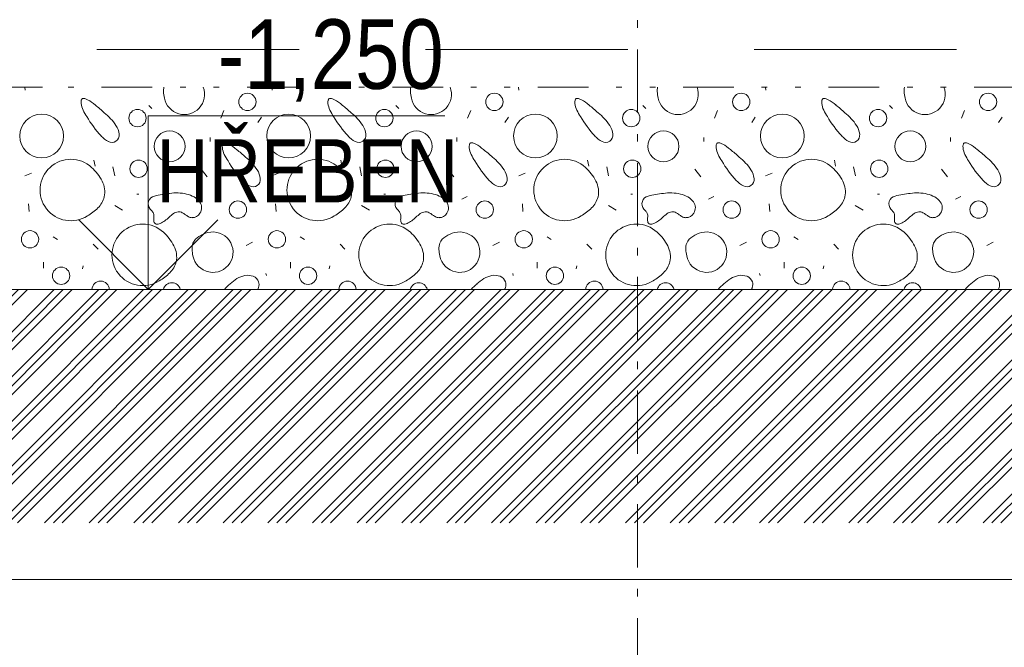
# Model space of a CAD drawing. Header units: millimetres. Extents: x -479461597 to -478645968, y -1101060132 to -1100898045.
# Tile 95 of 145: x -478989228 to -478985334, y -1101058137 to -1101055654. Entities that reach past the tile are written whole.
import ezdxf
from ezdxf.enums import TextEntityAlignment as Align

# ---------------------------------------------------------------- set-up
doc = ezdxf.new("R2010")
doc.units = ezdxf.units.MM
doc.header["$MEASUREMENT"] = 0
for name, pattern in [('Wipeout_Contour', [1000, 0, -1000]), ('Čerchovaná M', [450, 250, -85, 30, -85]), ('Čerchovaná se dvěma tečkami', [575, 200, -110, 22.5, -110, 22.5, -110]), ('Čárkovaná L', [1300, 800, -500])]:
    doc.linetypes.add(name, pattern=pattern)
for name, color, linetype in [('Bourané_2D prvky - vyplně', 7, 'Continuous'), ('Bourané_Kóty - SP', 7, 'Continuous'), ('Konstrukční síť', 7, 'Continuous'), ('Kóty - SP', 7, 'Continuous')]:
    doc.layers.add(name, color=color, linetype=linetype)
for name, color, linetype, lineweight, true_color in [('Bourané_2D prvky - vyplně_Pero_č.__40', 7, 'Continuous', 13, 0xc9ca94), ('Bourané_Konstrukce - základy výkop_Pero_č.__109', 7, 'Continuous', 13, 0x6da3d7), ('Bourané_Kóty - SP_Pero_č.__25', 7, 'Continuous', 13, 0x1a4f6e), ('Bourané_Kóty - SP_Pero_č.__45', 7, 'Continuous', 13, 0x1a4f6e), ('Bourané_Kóty - SP_Pero_č.__85', 7, 'Continuous', 13, 0x1a4f6e), ('Konstrukční síť_Pero_č.__81', 7, 'Continuous', 13, 0xa8a8a8), ('Kóty - SP_Pero_č.__25', 7, 'Continuous', 13, 0x1a4f6e), ('Kóty - SP_Pero_č.__45', 7, 'Continuous', 13, 0x1a4f6e), ('Kóty - SP_Pero_č.__85', 7, 'Continuous', 13, 0x1a4f6e), ('Situace - terén HTU_Pero_č.__186', 7, 'Continuous', 20, 0x7b0011)]:
    doc.layers.add(name, color=color, linetype=linetype, lineweight=lineweight, true_color=true_color)
for name, color, linetype, lineweight in [('Bourané_Anotace - SP_Pero_č.__2', 7, 'Continuous', 20), ('Konstrukce - základy podsyp_Pero_č.__96', 124, 'Continuous', 13), ('Konstrukční síť_Pero_č.__183', 7, 'Continuous', 20)]:
    doc.layers.add(name, color=color, linetype=linetype, lineweight=lineweight)
doc.styles.add('GENERATED_STYLE_5', font='txt')
doc.styles.add('GENERATED_STYLE_7', font='txt')
doc.dimstyles.new('GENERATED_STYLE__1', dxfattribs={"dimtxt": 275, "dimasz": 228, "dimexe": 0.18, "dimexo": 400, "dimgap": 0.09, "dimtad": 1, "dimtih": 1, "dimtoh": 1, "dimdec": 0, "dimzin": 0, "dimdsep": 46, "dimtxsty": 'GENERATED_STYLE_5', "dimblk": 'ARROWHEAD_6', "dimblk1": 'ARROWHEAD_6', "dimblk2": 'ARROWHEAD_6', "dimcen": 0.09, "dimclrd": 256, "dimclre": 256, "dimclrt": 256, "dimazin": 0, "dimtfac": 1, "dimtdec": 4, "dimtmove": 0, "dimatfit": 3, "dimfxl": 1, "dimtolj": 1, "dimtzin": 0, "dimarcsym": 0})
doc.dimstyles.new('GENERATED_STYLE__8', dxfattribs={"dimtxt": 275, "dimasz": 261.25, "dimexe": 0.18, "dimexo": 100, "dimgap": 0.09, "dimtad": 1, "dimdec": 0, "dimzin": 0, "dimdsep": 46, "dimtxsty": 'GENERATED_STYLE_5', "dimblk": 'ARROWHEAD_4', "dimblk1": 'ARROWHEAD_4', "dimblk2": 'ARROWHEAD_4', "dimcen": 0.09, "dimclrd": 256, "dimclre": 256, "dimclrt": 256, "dimazin": 0, "dimtfac": 1, "dimtdec": 4, "dimtmove": 0, "dimatfit": 3, "dimfxl": 1, "dimtolj": 1, "dimtzin": 0, "dimarcsym": 0})

# ---------------------------------------------------------------- blocks, each defined once
blk = doc.blocks.new('*X114', base_point=(-479016584.6, -1101055471.5))
at = {"layer": 'Bourané_2D prvky - vyplně_Pero_č.__40', "color": 9, "linetype": 'Continuous', "lineweight": 13, "true_color": 0xc9ca94}
for p, q in [((-478989205.9, -1101055933.3), (-478989207.3, -1101055921.5)), ((-478988229.5, -1101055933.3), (-478988231, -1101055921.5)), ((-478987253.2, -1101055933.3), (-478987254.7, -1101055921.5)), ((-478986276.9, -1101055933.3), (-478986278.4, -1101055921.5)), ((-478988716.6, -1101055994.2), (-478988704.8, -1101056006)), ((-478987740.3, -1101055994.2), (-478987728.5, -1101056006)), ((-478986764, -1101055994.2), (-478986752.1, -1101056006)), ((-478985787.7, -1101055994.2), (-478985775.8, -1101056006)), ((-478988420.5, -1101056013.1), (-478988432.4, -1101056043.9)), ((-478988285.5, -1101056060.5), (-478988271.3, -1101056039.2)), ((-478987444.2, -1101056013.1), (-478987456.1, -1101056043.9)), ((-478987309.2, -1101056060.5), (-478987295, -1101056039.2)), ((-478986467.9, -1101056013.1), (-478986479.8, -1101056043.9)), ((-478986332.9, -1101056060.5), (-478986318.7, -1101056039.2)), ((-478985491.6, -1101056013.1), (-478985503.4, -1101056043.9)), ((-478985356.6, -1101056060.5), (-478985342.4, -1101056039.2)), ((-478988475, -1101056119.7), (-478988475, -1101056136.3)), ((-478987498.7, -1101056119.7), (-478987498.7, -1101056136.3)), ((-478986522.4, -1101056119.7), (-478986522.4, -1101056136.3)), ((-478985546.1, -1101056119.7), (-478985546.1, -1101056136.3)), ((-478988934.5, -1101056209.7), (-478988929.8, -1101056233.4)), ((-478988858.7, -1101056235.8), (-478988851.6, -1101056271.3)), ((-478987958.2, -1101056209.7), (-478987953.5, -1101056233.4)), ((-478987882.4, -1101056235.8), (-478987875.3, -1101056271.3)), ((-478986981.9, -1101056209.7), (-478986977.2, -1101056233.4)), ((-478986906.1, -1101056235.8), (-478986899, -1101056271.3)), ((-478986005.6, -1101056209.7), (-478986000.8, -1101056233.4)), ((-478985929.8, -1101056235.8), (-478985922.7, -1101056271.3)), ((-478989180.9, -1101056261.8), (-478989206.9, -1101056271.3)), ((-478988486.9, -1101056276), (-478988510.6, -1101056245.2)), ((-478988204.5, -1101056261.8), (-478988230.6, -1101056271.3)), ((-478987510.5, -1101056276), (-478987534.2, -1101056245.2)), ((-478987228.2, -1101056261.8), (-478987254.3, -1101056271.3)), ((-478986534.2, -1101056276), (-478986557.9, -1101056245.2)), ((-478986251.9, -1101056261.8), (-478986278, -1101056271.3)), ((-478985557.9, -1101056276), (-478985581.6, -1101056245.2)), ((-478988764, -1101056344.7), (-478988756.9, -1101056344.7)), ((-478988456.1, -1101056363.7), (-478988434.8, -1101056354.2)), ((-478987787.7, -1101056344.7), (-478987780.6, -1101056344.7)), ((-478987479.8, -1101056363.7), (-478987458.4, -1101056354.2)), ((-478986811.4, -1101056344.7), (-478986804.2, -1101056344.7)), ((-478986503.4, -1101056363.7), (-478986482.1, -1101056354.2)), ((-478985835, -1101056344.7), (-478985827.9, -1101056344.7)), ((-478985527.1, -1101056363.7), (-478985505.8, -1101056354.2)), ((-478989192.5, -1101056382.3), (-478989190.1, -1101056413.1)), ((-478988851.9, -1101056389.1), (-478988821.1, -1101056408)), ((-478988216.2, -1101056382.3), (-478988213.8, -1101056413.1)), ((-478987875.6, -1101056389.1), (-478987844.8, -1101056408)), ((-478987239.8, -1101056382.3), (-478987237.5, -1101056413.1)), ((-478986899.3, -1101056389.1), (-478986868.5, -1101056408)), ((-478986263.5, -1101056382.3), (-478986261.2, -1101056413.1)), ((-478985923, -1101056389.1), (-478985892.2, -1101056408)), ((-478989094.9, -1101056513.4), (-478989078.2, -1101056524.1)), ((-478988118.6, -1101056513.4), (-478988101.9, -1101056524.1)), ((-478987142.3, -1101056513.4), (-478987125.5, -1101056524.1)), ((-478986166, -1101056513.4), (-478986149.2, -1101056524.1)), ((-478988936.9, -1101056542.8), (-478988918, -1101056561.7)), ((-478988306.5, -1101056533.7), (-478988332.5, -1101056547.9)), ((-478987960.6, -1101056542.8), (-478987941.6, -1101056561.7)), ((-478987330.1, -1101056533.7), (-478987356.2, -1101056547.9)), ((-478986984.3, -1101056542.8), (-478986965.3, -1101056561.7)), ((-478986353.8, -1101056533.7), (-478986379.9, -1101056547.9)), ((-478986007.9, -1101056542.8), (-478985989, -1101056561.7)), ((-478985377.5, -1101056533.7), (-478985403.5, -1101056547.9)), ((-478989133.5, -1101056637.5), (-478989133.5, -1101056613.8)), ((-478988979.5, -1101056639.9), (-478988977.2, -1101056628.1)), ((-478988157.2, -1101056637.5), (-478988157.2, -1101056613.8)), ((-478988003.2, -1101056639.9), (-478988000.8, -1101056628.1)), ((-478987180.9, -1101056637.5), (-478987180.9, -1101056613.8)), ((-478987026.9, -1101056639.9), (-478987024.5, -1101056628.1)), ((-478986204.5, -1101056637.5), (-478986204.5, -1101056613.8)), ((-478986050.6, -1101056639.9), (-478986048.2, -1101056628.1)), ((-478988251.9, -1101056666), (-478988254.3, -1101056658.9)), ((-478987275.6, -1101056666), (-478987278, -1101056658.9)), ((-478986299.3, -1101056666), (-478986301.6, -1101056658.9))]:
    blk.add_line(p, q, dxfattribs=at)
for centre, radius in [((-478988326.9, -1101055979.2), 34.3), ((-478987350.5, -1101055979.2), 34.3), ((-478986374.2, -1101055979.2), 34.3), ((-478985397.9, -1101055979.2), 34.3), ((-478988761.8, -1101056043.7), 34.3), ((-478987785.5, -1101056043.7), 34.3), ((-478986809.2, -1101056043.7), 34.3), ((-478985832.9, -1101056043.7), 34.3), ((-478989140.7, -1101056114.2), 86.5), ((-478988164.3, -1101056114.2), 86.5), ((-478987188, -1101056114.2), 86.5), ((-478986211.7, -1101056114.2), 86.5), ((-478988634.7, -1101056155.2), 61.2), ((-478987658.3, -1101056155.2), 61.2), ((-478986682, -1101056155.2), 61.2), ((-478985705.7, -1101056155.2), 61.2), ((-478988757.6, -1101056244), 34.3), ((-478987781.3, -1101056244), 34.3), ((-478986805, -1101056244), 34.3), ((-478985828.7, -1101056244), 34.3), ((-478988364.7, -1101056405.7), 34.3), ((-478987388.3, -1101056405.7), 34.3), ((-478986412, -1101056405.7), 34.3), ((-478985435.7, -1101056405.7), 34.3), ((-478989186.9, -1101056523.1), 34.3), ((-478988210.6, -1101056523.1), 34.3), ((-478987234.3, -1101056523.1), 34.3), ((-478986257.9, -1101056523.1), 34.3), ((-478989063.7, -1101056667.4), 34.3), ((-478988087.4, -1101056667.4), 34.3), ((-478987111.1, -1101056667.4), 34.3), ((-478986134.8, -1101056667.4), 34.3)]:
    blk.add_circle(centre, radius, dxfattribs=at)
for centre, radius, start, end in [((-478988598.6, -1101055935.3), 60.4, 166.8265, 183.2347), ((-478988576.5, -1101055949.6), 79.9, 190.4282, 20.57), ((-478987622.3, -1101055935.3), 60.4, 166.8265, 183.2347), ((-478987600.2, -1101055949.6), 79.9, 190.4282, 20.57), ((-478986646, -1101055935.3), 60.4, 166.8265, 183.2347), ((-478986623.9, -1101055949.6), 79.9, 190.4282, 20.57), ((-478985669.6, -1101055935.3), 60.4, 166.8265, 183.2347), ((-478985647.5, -1101055949.6), 79.9, 190.4282, 20.57), ((-478988972.1, -1101055976.1), 12.4, 144.5812, 165.7924), ((-478988975.7, -1101055973.7), 8.15, 116.4425, 143.7464), ((-478988975.2, -1101055975.3), 9.77, 91.5878, 115.1953), ((-478988974.9, -1101055983.4), 17.9, 76.2622, 91.634), ((-478988982.5, -1101056011.8), 47.3, 60.0923, 75.5611), ((-478989060.1, -1101056147.8), 203.9, 49.777, 60.2392), ((-478988519.1, -1101055930.8), 140, 183.2095, 193.7302), ((-478987995.8, -1101055976.1), 12.4, 144.5812, 165.7924), ((-478987999.4, -1101055973.7), 8.15, 116.4425, 143.7464), ((-478987998.8, -1101055975.3), 9.77, 91.5878, 115.1953), ((-478987998.6, -1101055983.4), 17.9, 76.2622, 91.634), ((-478988006.1, -1101056011.8), 47.3, 60.0923, 75.5611), ((-478988083.8, -1101056147.8), 203.9, 49.777, 60.2392), ((-478987542.8, -1101055930.8), 140, 183.2095, 193.7302), ((-478987019.5, -1101055976.1), 12.4, 144.5812, 165.7924), ((-478987023.1, -1101055973.7), 8.15, 116.4425, 143.7464), ((-478987022.5, -1101055975.3), 9.77, 91.5878, 115.1953), ((-478987022.3, -1101055983.4), 17.9, 76.2622, 91.634), ((-478987029.8, -1101056011.8), 47.3, 60.0923, 75.5611), ((-478987107.5, -1101056147.8), 203.9, 49.777, 60.2392), ((-478986566.5, -1101055930.8), 140, 183.2095, 193.7302), ((-478986043.2, -1101055976.1), 12.4, 144.5812, 165.7924), ((-478986046.7, -1101055973.7), 8.15, 116.4425, 143.7464), ((-478986046.2, -1101055975.3), 9.77, 91.5878, 115.1953), ((-478986046, -1101055983.4), 17.9, 76.2622, 91.634), ((-478986053.5, -1101056011.8), 47.3, 60.0923, 75.5611), ((-478986131.1, -1101056147.8), 203.9, 49.777, 60.2392), ((-478985590.2, -1101055930.8), 140, 183.2095, 193.7302), ((-478988950, -1101055981), 35.1, 166.9916, 187.7906), ((-478988905.2, -1101055976.7), 80.1, 186.4296, 206.157), ((-478989515.7, -1101056713.5), 930.2, 47.9748, 50.8493), ((-478987973.7, -1101055981), 35.1, 166.9916, 187.7906), ((-478987928.9, -1101055976.7), 80.1, 186.4296, 206.157), ((-478988539.4, -1101056713.5), 930.2, 47.9748, 50.8493), ((-478986997.4, -1101055981), 35.1, 166.9916, 187.7906), ((-478986952.5, -1101055976.7), 80.1, 186.4296, 206.157), ((-478987563.1, -1101056713.5), 930.2, 47.9748, 50.8493), ((-478986021, -1101055981), 35.1, 166.9916, 187.7906), ((-478985976.2, -1101055976.7), 80.1, 186.4296, 206.157), ((-478986586.8, -1101056713.5), 930.2, 47.9748, 50.8493), ((-478988770.8, -1101055910), 230.1, 206.3304, 213.6244), ((-478988573.9, -1101055809.4), 450.4, 210.4057, 222.5965), ((-478989034.2, -1101056198), 225.2, 33.8343, 51.1866), ((-478987794.5, -1101055910), 230.1, 206.3304, 213.6244), ((-478987597.6, -1101055809.4), 450.4, 210.4057, 222.5965), ((-478988057.8, -1101056198), 225.2, 33.8343, 51.1866), ((-478986818.2, -1101055910), 230.1, 206.3304, 213.6244), ((-478986621.3, -1101055809.4), 450.4, 210.4057, 222.5965), ((-478987081.5, -1101056198), 225.2, 33.8343, 51.1866), ((-478985841.8, -1101055910), 230.1, 206.3304, 213.6244), ((-478985645, -1101055809.4), 450.4, 210.4057, 222.5965), ((-478986105.2, -1101056198), 225.2, 33.8343, 51.1866), ((-478988914, -1101056116), 79.8, 6.3813, 32.9796), ((-478987937.7, -1101056116), 79.8, 6.3813, 32.9796), ((-478986961.4, -1101056116), 79.8, 6.3813, 32.9796), ((-478985985.1, -1101056116), 79.8, 6.3813, 32.9796), ((-478988832.1, -1101056047.4), 99.3, 222.3712, 243.0633), ((-478988864.5, -1101056110.7), 30, 305.4921, 6.9034), ((-478987855.8, -1101056047.4), 99.3, 222.3712, 243.0633), ((-478987888.2, -1101056110.7), 30, 305.4921, 6.9034), ((-478986879.5, -1101056047.4), 99.3, 222.3712, 243.0633), ((-478986911.9, -1101056110.7), 30, 305.4921, 6.9034), ((-478985903.2, -1101056047.4), 99.3, 222.3712, 243.0633), ((-478985935.6, -1101056110.7), 30, 305.4921, 6.9034), ((-478988862.8, -1101056108.2), 31.2, 242.6052, 300.2402), ((-478988391.4, -1101056156.5), 35.1, 166.9916, 187.7906), ((-478988346.6, -1101056152.3), 80.1, 186.4296, 206.157), ((-478988413.5, -1101056151.7), 12.4, 144.5812, 165.7924), ((-478988417.1, -1101056149.3), 8.15, 116.4425, 143.7464), ((-478988416.5, -1101056150.8), 9.77, 91.5878, 115.1953), ((-478988416.3, -1101056158.9), 17.9, 76.2622, 91.634), ((-478988423.8, -1101056187.3), 47.3, 60.0923, 75.5611), ((-478988501.5, -1101056323.4), 203.9, 49.777, 60.2392), ((-478987886.5, -1101056108.2), 31.2, 242.6052, 300.2402), ((-478987415.1, -1101056156.5), 35.1, 166.9916, 187.7906), ((-478987370.2, -1101056152.3), 80.1, 186.4296, 206.157), ((-478987437.2, -1101056151.7), 12.4, 144.5812, 165.7924), ((-478987440.7, -1101056149.3), 8.15, 116.4425, 143.7464), ((-478987440.2, -1101056150.8), 9.77, 91.5878, 115.1953), ((-478987440, -1101056158.9), 17.9, 76.2622, 91.634), ((-478987447.5, -1101056187.3), 47.3, 60.0923, 75.5611), ((-478987525.2, -1101056323.4), 203.9, 49.777, 60.2392), ((-478986910.2, -1101056108.2), 31.2, 242.6052, 300.2402), ((-478986438.7, -1101056156.5), 35.1, 166.9916, 187.7906), ((-478986393.9, -1101056152.3), 80.1, 186.4296, 206.157), ((-478986460.9, -1101056151.7), 12.4, 144.5812, 165.7924), ((-478986464.4, -1101056149.3), 8.15, 116.4425, 143.7464), ((-478986463.9, -1101056150.8), 9.77, 91.5878, 115.1953), ((-478986463.7, -1101056158.9), 17.9, 76.2622, 91.634), ((-478986471.2, -1101056187.3), 47.3, 60.0923, 75.5611), ((-478986548.8, -1101056323.4), 203.9, 49.777, 60.2392), ((-478985933.8, -1101056108.2), 31.2, 242.6052, 300.2402), ((-478985462.4, -1101056156.5), 35.1, 166.9916, 187.7906), ((-478985417.6, -1101056152.3), 80.1, 186.4296, 206.157), ((-478985484.6, -1101056151.7), 12.4, 144.5812, 165.7924), ((-478985488.1, -1101056149.3), 8.15, 116.4425, 143.7464), ((-478985487.6, -1101056150.8), 9.77, 91.5878, 115.1953), ((-478985487.3, -1101056158.9), 17.9, 76.2622, 91.634), ((-478985494.9, -1101056187.3), 47.3, 60.0923, 75.5611), ((-478985572.5, -1101056323.4), 203.9, 49.777, 60.2392), ((-478988212.2, -1101056085.5), 230.1, 206.3304, 213.6244), ((-478988957.1, -1101056889), 930.2, 47.9748, 50.8493), ((-478988475.5, -1101056373.5), 225.2, 33.8343, 51.1866), ((-478987235.9, -1101056085.5), 230.1, 206.3304, 213.6244), ((-478987980.8, -1101056889), 930.2, 47.9748, 50.8493), ((-478987499.2, -1101056373.5), 225.2, 33.8343, 51.1866), ((-478986259.5, -1101056085.5), 230.1, 206.3304, 213.6244), ((-478987004.5, -1101056889), 930.2, 47.9748, 50.8493), ((-478986522.9, -1101056373.5), 225.2, 33.8343, 51.1866), ((-478985283.2, -1101056085.5), 230.1, 206.3304, 213.6244), ((-478986028.1, -1101056889), 930.2, 47.9748, 50.8493), ((-478985546.6, -1101056373.5), 225.2, 33.8343, 51.1866), ((-478989025.5, -1101056328), 121.6, 47.4454, 302.6151), ((-478989079.7, -1101056386), 201, 27.7394, 47.2569), ((-478988015.3, -1101055985), 450.4, 210.4057, 222.5965), ((-478988049.2, -1101056328), 121.6, 47.4454, 302.6151), ((-478988103.3, -1101056386), 201, 27.7394, 47.2569), ((-478987039, -1101055985), 450.4, 210.4057, 222.5965), ((-478987072.9, -1101056328), 121.6, 47.4454, 302.6151), ((-478987127, -1101056386), 201, 27.7394, 47.2569), ((-478986062.7, -1101055985), 450.4, 210.4057, 222.5965), ((-478986096.5, -1101056328), 121.6, 47.4454, 302.6151), ((-478986150.7, -1101056386), 201, 27.7394, 47.2569), ((-478985086.4, -1101055985), 450.4, 210.4057, 222.5965), ((-478988355.4, -1101056291.6), 79.8, 6.3813, 32.9796), ((-478987379.1, -1101056291.6), 79.8, 6.3813, 32.9796), ((-478986402.8, -1101056291.6), 79.8, 6.3813, 32.9796), ((-478985426.5, -1101056291.6), 79.8, 6.3813, 32.9796), ((-478988983.6, -1101056335.7), 92.5, 347.7666, 27.8507), ((-478988273.5, -1101056222.9), 99.3, 222.3712, 243.0633), ((-478988304.2, -1101056283.8), 31.2, 242.6052, 300.2402), ((-478988305.9, -1101056286.3), 30, 305.4921, 6.9034), ((-478988007.3, -1101056335.7), 92.5, 347.7666, 27.8507), ((-478987297.2, -1101056222.9), 99.3, 222.3712, 243.0633), ((-478987327.9, -1101056283.8), 31.2, 242.6052, 300.2402), ((-478987329.6, -1101056286.3), 30, 305.4921, 6.9034), ((-478987030.9, -1101056335.7), 92.5, 347.7666, 27.8507), ((-478986320.9, -1101056222.9), 99.3, 222.3712, 243.0633), ((-478986351.5, -1101056283.8), 31.2, 242.6052, 300.2402), ((-478986353.3, -1101056286.3), 30, 305.4921, 6.9034), ((-478986054.6, -1101056335.7), 92.5, 347.7666, 27.8507), ((-478985344.6, -1101056222.9), 99.3, 222.3712, 243.0633), ((-478985375.2, -1101056283.8), 31.2, 242.6052, 300.2402), ((-478985376.9, -1101056286.3), 30, 305.4921, 6.9034), ((-478988986.2, -1101056330.4), 96.3, 314.7779, 344.9961), ((-478988687.9, -1101056382.8), 31.5, 102.3324, 221.6658), ((-478988579.7, -1101056814.8), 476.8, 96.6259, 103.9434), ((-478988608.2, -1101056520.3), 181.1, 76.9848, 98.4191), ((-478988596.7, -1101056459.4), 119.2, 60.5831, 75.8236), ((-478988571.3, -1101056417), 69.8, 37.6475, 61.5974), ((-478988009.9, -1101056330.4), 96.3, 314.7779, 344.9961), ((-478987711.6, -1101056382.8), 31.5, 102.3324, 221.6658), ((-478987603.4, -1101056814.8), 476.8, 96.6259, 103.9434), ((-478987631.9, -1101056520.3), 181.1, 76.9848, 98.4191), ((-478987620.3, -1101056459.4), 119.2, 60.5831, 75.8236), ((-478987595, -1101056417), 69.8, 37.6475, 61.5974), ((-478987033.6, -1101056330.4), 96.3, 314.7779, 344.9961), ((-478986735.3, -1101056382.8), 31.5, 102.3324, 221.6658), ((-478986627.1, -1101056814.8), 476.8, 96.6259, 103.9434), ((-478986655.6, -1101056520.3), 181.1, 76.9848, 98.4191), ((-478986644, -1101056459.4), 119.2, 60.5831, 75.8236), ((-478986618.7, -1101056417), 69.8, 37.6475, 61.5974), ((-478986057.3, -1101056330.4), 96.3, 314.7779, 344.9961), ((-478985758.9, -1101056382.8), 31.5, 102.3324, 221.6658), ((-478985650.8, -1101056814.8), 476.8, 96.6259, 103.9434), ((-478985679.3, -1101056520.3), 181.1, 76.9848, 98.4191), ((-478985667.7, -1101056459.4), 119.2, 60.5831, 75.8236), ((-478985642.4, -1101056417), 69.8, 37.6475, 61.5974), ((-478989059.4, -1101056256.8), 200.1, 299.8029, 314.8134), ((-478988548.7, -1101056398.2), 40.4, 327.0376, 36.1209), ((-478988083.1, -1101056256.8), 200.1, 299.8029, 314.8134), ((-478987572.4, -1101056398.2), 40.4, 327.0376, 36.1209), ((-478987106.8, -1101056256.8), 200.1, 299.8029, 314.8134), ((-478986596, -1101056398.2), 40.4, 327.0376, 36.1209), ((-478986130.5, -1101056256.8), 200.1, 299.8029, 314.8134), ((-478985619.7, -1101056398.2), 40.4, 327.0376, 36.1209), ((-478988777.8, -1101056470.2), 93.8, 36.3442, 45.0506), ((-478988726.2, -1101056432.1), 29.8, 9.2485, 36.0448), ((-478988748.3, -1101056432.6), 51.7, 352.8034, 5.8388), ((-478988727.1, -1101056344.4), 128.1, 295.4669, 314.5735), ((-478988529.1, -1101056550), 157.3, 125.1766, 133.3696), ((-478988596.6, -1101056453.4), 39.5, 96.3875, 125.8548), ((-478988599.2, -1101056445.6), 31.5, 62.2902, 93.1672), ((-478988628, -1101056498.6), 91.8, 52.6959, 61.7729), ((-478988510.4, -1101056343.4), 102.9, 232.9934, 240.456), ((-478988543.8, -1101056401.9), 35.6, 240.8322, 267.0065), ((-478988545.4, -1101056401.6), 35.8, 269.5174, 328.7918), ((-478987801.4, -1101056470.2), 93.8, 36.3442, 45.0506), ((-478987749.9, -1101056432.1), 29.8, 9.2485, 36.0448), ((-478987772, -1101056432.6), 51.7, 352.8034, 5.8388), ((-478987750.7, -1101056344.4), 128.1, 295.4669, 314.5735), ((-478987552.8, -1101056550), 157.3, 125.1766, 133.3696), ((-478987620.3, -1101056453.4), 39.5, 96.3875, 125.8548), ((-478987622.9, -1101056445.6), 31.5, 62.2902, 93.1672), ((-478987651.7, -1101056498.6), 91.8, 52.6959, 61.7729), ((-478987534.1, -1101056343.4), 102.9, 232.9934, 240.456), ((-478987567.5, -1101056401.9), 35.6, 240.8322, 267.0065), ((-478987569.1, -1101056401.6), 35.8, 269.5174, 328.7918), ((-478986825.1, -1101056470.2), 93.8, 36.3442, 45.0506), ((-478986773.6, -1101056432.1), 29.8, 9.2485, 36.0448), ((-478986795.6, -1101056432.6), 51.7, 352.8034, 5.8388), ((-478986774.4, -1101056344.4), 128.1, 295.4669, 314.5735), ((-478986576.5, -1101056550), 157.3, 125.1766, 133.3696), ((-478986643.9, -1101056453.4), 39.5, 96.3875, 125.8548), ((-478986646.6, -1101056445.6), 31.5, 62.2902, 93.1672), ((-478986675.3, -1101056498.6), 91.8, 52.6959, 61.7729), ((-478986557.8, -1101056343.4), 102.9, 232.9934, 240.456), ((-478986591.2, -1101056401.9), 35.6, 240.8322, 267.0065), ((-478986592.7, -1101056401.6), 35.8, 269.5174, 328.7918), ((-478985848.8, -1101056470.2), 93.8, 36.3442, 45.0506), ((-478985797.3, -1101056432.1), 29.8, 9.2485, 36.0448), ((-478985819.3, -1101056432.6), 51.7, 352.8034, 5.8388), ((-478985798.1, -1101056344.4), 128.1, 295.4669, 314.5735), ((-478985600.2, -1101056550), 157.3, 125.1766, 133.3696), ((-478985667.6, -1101056453.4), 39.5, 96.3875, 125.8548), ((-478985670.3, -1101056445.6), 31.5, 62.2902, 93.1672), ((-478985699, -1101056498.6), 91.8, 52.6959, 61.7729), ((-478985581.5, -1101056343.4), 102.9, 232.9934, 240.456), ((-478985614.9, -1101056401.9), 35.6, 240.8322, 267.0065), ((-478985616.4, -1101056401.6), 35.8, 269.5174, 328.7918), ((-478988741.2, -1101056584.6), 121.6, 47.4454, 302.6151), ((-478988652.3, -1101056445.2), 45.1, 172.1101, 189.0874), ((-478988682, -1101056449.7), 15.1, 189.971, 219.9454), ((-478988685.6, -1101056452.2), 10.8, 222.4728, 257.5463), ((-478988684.3, -1101056444.5), 18.5, 258.5237, 281.5295), ((-478988688.1, -1101056422.9), 40.5, 280.7953, 293.5363), ((-478987764.9, -1101056584.6), 121.6, 47.4454, 302.6151), ((-478987676, -1101056445.2), 45.1, 172.1101, 189.0874), ((-478987705.7, -1101056449.7), 15.1, 189.971, 219.9454), ((-478987709.3, -1101056452.2), 10.8, 222.4728, 257.5463), ((-478987707.9, -1101056444.5), 18.5, 258.5237, 281.5295), ((-478987711.8, -1101056422.9), 40.5, 280.7953, 293.5363), ((-478986788.6, -1101056584.6), 121.6, 47.4454, 302.6151), ((-478986699.7, -1101056445.2), 45.1, 172.1101, 189.0874), ((-478986729.3, -1101056449.7), 15.1, 189.971, 219.9454), ((-478986733, -1101056452.2), 10.8, 222.4728, 257.5463), ((-478986731.6, -1101056444.5), 18.5, 258.5237, 281.5295), ((-478986735.5, -1101056422.9), 40.5, 280.7953, 293.5363), ((-478985812.3, -1101056584.6), 121.6, 47.4454, 302.6151), ((-478985723.4, -1101056445.2), 45.1, 172.1101, 189.0874), ((-478985753, -1101056449.7), 15.1, 189.971, 219.9454), ((-478985756.7, -1101056452.2), 10.8, 222.4728, 257.5463), ((-478985755.3, -1101056444.5), 18.5, 258.5237, 281.5295), ((-478985759.2, -1101056422.9), 40.5, 280.7953, 293.5363), ((-478988795.4, -1101056642.7), 201, 27.7394, 47.2569), ((-478988463.8, -1101056573.9), 79.9, 190.4282, 104.6294), ((-478988489.2, -1101056561.2), 57.9, 120.7918, 156.6671), ((-478988446.7, -1101056631.9), 140.5, 105.3821, 120.9077), ((-478987819.1, -1101056642.7), 201, 27.7394, 47.2569), ((-478987487.5, -1101056573.9), 79.9, 190.4282, 104.6294), ((-478987512.9, -1101056561.2), 57.9, 120.7918, 156.6671), ((-478987470.4, -1101056631.9), 140.5, 105.3821, 120.9077), ((-478986842.8, -1101056642.7), 201, 27.7394, 47.2569), ((-478986511.2, -1101056573.9), 79.9, 190.4282, 104.6294), ((-478986536.6, -1101056561.2), 57.9, 120.7918, 156.6671), ((-478986494.1, -1101056631.9), 140.5, 105.3821, 120.9077), ((-478985866.4, -1101056642.7), 201, 27.7394, 47.2569), ((-478985534.8, -1101056573.9), 79.9, 190.4282, 104.6294), ((-478985560.3, -1101056561.2), 57.9, 120.7918, 156.6671), ((-478985517.8, -1101056631.9), 140.5, 105.3821, 120.9077), ((-478988699.3, -1101056592.3), 92.5, 347.7666, 27.8507), ((-478988485.9, -1101056559.5), 60.4, 159.3574, 183.2347), ((-478987723, -1101056592.3), 92.5, 347.7666, 27.8507), ((-478987509.6, -1101056559.5), 60.4, 159.3574, 183.2347), ((-478986746.7, -1101056592.3), 92.5, 347.7666, 27.8507), ((-478986533.3, -1101056559.5), 60.4, 159.3574, 183.2347), ((-478985770.4, -1101056592.3), 92.5, 347.7666, 27.8507), ((-478985557, -1101056559.5), 60.4, 159.3574, 183.2347), ((-478988406.4, -1101056555.1), 140, 183.2095, 193.7302), ((-478987430.1, -1101056555.1), 140, 183.2095, 193.7302), ((-478986453.8, -1101056555.1), 140, 183.2095, 193.7302), ((-478985477.5, -1101056555.1), 140, 183.2095, 193.7302), ((-478988702, -1101056587), 96.3, 314.7779, 344.9961), ((-478987725.6, -1101056587), 96.3, 314.7779, 344.9961), ((-478986749.3, -1101056587), 96.3, 314.7779, 344.9961), ((-478985773, -1101056587), 96.3, 314.7779, 344.9961), ((-478988775.2, -1101056513.4), 200.1, 299.8029, 314.8134), ((-478988321.4, -1101056751.3), 86.5, 100.496, 122.8825), ((-478988326, -1101056725.7), 60.4, 68.6646, 100.5486), ((-478988317.3, -1101056703.5), 36.5, 19.3509, 68.7902), ((-478987798.9, -1101056513.4), 200.1, 299.8029, 314.8134), ((-478987345, -1101056751.3), 86.5, 100.496, 122.8825), ((-478987349.7, -1101056725.7), 60.4, 68.6646, 100.5486), ((-478987340.9, -1101056703.5), 36.5, 19.3509, 68.7902), ((-478986822.5, -1101056513.4), 200.1, 299.8029, 314.8134), ((-478986368.7, -1101056751.3), 86.5, 100.496, 122.8825), ((-478986373.4, -1101056725.7), 60.4, 68.6646, 100.5486), ((-478986364.6, -1101056703.5), 36.5, 19.3509, 68.7902), ((-478985846.2, -1101056513.4), 200.1, 299.8029, 314.8134), ((-478985392.4, -1101056751.3), 86.5, 100.496, 122.8825), ((-478985397.1, -1101056725.7), 60.4, 68.6646, 100.5486), ((-478985388.3, -1101056703.5), 36.5, 19.3509, 68.7902), ((-478988907.6, -1101056722.4), 34.3, 1.9915, 178.0164), ((-478988625.9, -1101056729.3), 34.3, 13.7806, 166.2273), ((-478988229.1, -1101056898.8), 259.5, 129.9016, 136.7931), ((-478988256, -1101056852.7), 207.1, 122.8427, 132.3696), ((-478988317.4, -1101056702.2), 36.2, 341.8983, 17.4009), ((-478987931.3, -1101056722.4), 34.3, 2.1033, 177.9046), ((-478987649.6, -1101056729.3), 34.3, 13.8956, 166.1122), ((-478987252.7, -1101056898.8), 259.5, 129.9016, 136.7729), ((-478987279.7, -1101056852.7), 207.1, 122.8427, 132.3696), ((-478987341.1, -1101056702.2), 36.2, 341.8983, 17.4009), ((-478986955, -1101056722.4), 34.3, 2.2151, 177.7928), ((-478986673.3, -1101056729.3), 34.3, 14.0107, 165.9971), ((-478986276.4, -1101056898.8), 259.5, 129.9016, 136.7526), ((-478986303.4, -1101056852.7), 207.1, 122.8427, 132.3696), ((-478986364.8, -1101056702.2), 36.2, 341.8983, 17.4009), ((-478985978.6, -1101056722.4), 34.3, 2.3269, 177.681), ((-478985696.9, -1101056729.3), 34.3, 14.1259, 165.882), ((-478985300.1, -1101056898.8), 259.5, 129.9016, 136.7323), ((-478985327, -1101056852.7), 207.1, 122.8427, 132.3696), ((-478985388.5, -1101056702.2), 36.2, 341.8983, 17.4009), ((-478988348.1, -1101056691.2), 68.8, 334.214, 341.1053), ((-478987371.8, -1101056691.2), 68.8, 334.2758, 341.1053), ((-478986395.4, -1101056691.2), 68.8, 334.3376, 341.1053), ((-478985419.1, -1101056691.2), 68.8, 334.3994, 341.1053)]:
    blk.add_arc(centre, radius, start, end, dxfattribs=at)
blk = doc.blocks.new('výplň_3_4', base_point=(-479016584.6, -1101055471.5))
at = {"color": 254, "linetype": 'Wipeout_Contour', "lineweight": 0, "ltscale": 8405097351.731508}
blk.add_wipeout([(-479029177.2, -1101056721.4), (-478991622, -1101056721.4), (-478955191.5, -1101056718.9), (-478954585.1, -1101056621.5), (-478954235.1, -1101056271.5), (-478954235.1, -1101055921.5), (-479029177.2, -1101055921.5)], dxfattribs=at).dxf.layer = 'Bourané_2D prvky - vyplně'
at = {"layer": 'Bourané_2D prvky - vyplně_Pero_č.__40', "color": 9, "linetype": 'Continuous', "lineweight": 13, "true_color": 0xc9ca94}
blk.add_blockref('*X114', (-479016584.6, -1101055471.5), dxfattribs=at)
blk = doc.blocks.new('Standardní značka sítě[21]_4', base_point=(-478986784.6, -1101048471.5))
at = {"layer": 'Konstrukční síť_Pero_č.__81', "color": 253, "linetype": 'Čerchovaná M', "lineweight": 13, "true_color": 0xa8a8a8}
blk.add_line((-478986784.6, -1101049471.5), (-478986784.6, -1101058471.5), dxfattribs=at)
at = {"layer": 'Konstrukční síť_Pero_č.__183', "color": 7, "lineweight": 20, "style": 'GENERATED_STYLE_7'}
blk.add_attdef('AC_MarkerText_1', text='', height=250, rotation=360, dxfattribs=at).set_placement((-478986784.6, -1101059723.6), align=Align.MIDDLE_CENTER)
blk = doc.blocks.new('*D147', base_point=(-479016584.6, -1101055471.5))
at = {"layer": 'Bourané_Kóty - SP_Pero_č.__45', "color": 146, "linetype": 'Continuous', "lineweight": 13, "true_color": 0x1a4f6e}
for p, q in [((-478989395.4, -1101055921.5), (-478989466.5, -1101056187.1)), ((-478989395.4, -1101055921.5), (-478989324.2, -1101056187.1)), ((-478989324.2, -1101056187.1), (-478989466.5, -1101056187.1)), ((-478989395.4, -1101056721.4), (-478989466.5, -1101056455.8)), ((-478989466.5, -1101056455.8), (-478989324.2, -1101056455.8)), ((-478989395.4, -1101056721.4), (-478989324.2, -1101056455.8))]:
    blk.add_line(p, q, dxfattribs=at)
at = {"layer": 'Bourané_Kóty - SP_Pero_č.__85', "color": 146, "linetype": 'Continuous', "lineweight": 13, "true_color": 0x1a4f6e}
for p, q in [((-478989137.6, -1101055921.5), (-478991099.5, -1101055921.5)), ((-478989395.4, -1101056455.8), (-478989395.4, -1101056187.1)), ((-478989137.6, -1101056721.4), (-478989653.2, -1101056721.4))]:
    blk.add_line(p, q, dxfattribs=at)
at = {"layer": 'Bourané_Kóty - SP_Pero_č.__25', "color": 146, "lineweight": 13, "true_color": 0x1a4f6e, "insert": (-478989450.4, -1101057515.1), "char_height": 275, "attachment_point": 7, "rotation": 90, "style": 'GENERATED_STYLE_5'}
blk.add_mtext('\\A1;{\\pql;\\fArial Narrow|b0|i0|c238|p34;800}', dxfattribs=at)
blk = doc.blocks.new('ARROWHEAD_4')
at = {"color": 0, "linetype": 'Continuous', "lineweight": 0}
blk.add_line((0, 0), (-1, 0), dxfattribs=at)
at = {"color": 0, "linetype": 'Continuous', "lineweight": 0, "flags": 128}
blk.add_lwpolyline([(-1, 0.2679), (0, 0), (-1, -0.2679)], close=True, dxfattribs=at)
blk = doc.blocks.new('*D148', base_point=(-479016584.6, -1101055471.5))
at = {"layer": 'Kóty - SP_Pero_č.__45', "color": 146, "linetype": 'Continuous', "lineweight": 13, "true_color": 0x1a4f6e}
for p, q in [((-479029125.5, -1101058336.4), (-479029365.5, -1101058576.4)), ((-478952255.1, -1101058576.4), (-478952015.1, -1101058336.4))]:
    blk.add_line(p, q, dxfattribs=at)
at = {"layer": 'Kóty - SP_Pero_č.__85', "color": 146, "linetype": 'Continuous', "lineweight": 13, "true_color": 0x1a4f6e}
for p, q in [((-478952135.1, -1101058681.4), (-478952135.1, -1101058056.4)), ((-479029245.5, -1101058856.4), (-479029245.5, -1101058231.4)), ((-479029425.5, -1101058456.4), (-479029245.5, -1101058456.4)), ((-479029245.5, -1101058456.4), (-478952135.1, -1101058456.4)), ((-478952135.1, -1101058456.4), (-478951955.1, -1101058456.4))]:
    blk.add_line(p, q, dxfattribs=at)
at = {"layer": 'Kóty - SP_Pero_č.__25', "color": 146, "lineweight": 13, "true_color": 0x1a4f6e, "insert": (-478991174.3, -1101058401.4), "char_height": 275, "attachment_point": 7, "style": 'GENERATED_STYLE_5'}
blk.add_mtext('\\A1;{\\pql;\\fArial Narrow|b0|i0|c238|p34;77\xa0110}', dxfattribs=at)
blk = doc.blocks.new('ARROWHEAD_6')
at = {"color": 0, "linetype": 'Continuous', "lineweight": 0}
for p, q in [((-0.5, -0.5), (0.5, 0.5)), ((0, 0), (-1, 0))]:
    blk.add_line(p, q, dxfattribs=at)
blk = doc.blocks.new('*D150', base_point=(-479016584.6, -1101055471.5))
at = {"layer": 'Kóty - SP_Pero_č.__45', "color": 146, "linetype": 'Continuous', "lineweight": 13, "true_color": 0x1a4f6e}
for p, q in [((-479027965.3, -1101057749), (-479028205.3, -1101057989)), ((-478991639.8, -1101057749), (-478991879.8, -1101057989))]:
    blk.add_line(p, q, dxfattribs=at)
at = {"layer": 'Kóty - SP_Pero_č.__85', "color": 146, "linetype": 'Continuous', "lineweight": 13, "true_color": 0x1a4f6e}
for p, q in [((-478991759.8, -1101058094), (-478991759.8, -1101057469)), ((-479028085.3, -1101057869), (-478991759.8, -1101057869)), ((-478991759.8, -1101057869), (-478955435.1, -1101057869))]:
    blk.add_line(p, q, dxfattribs=at)
at = {"layer": 'Kóty - SP_Pero_č.__25', "color": 146, "lineweight": 13, "true_color": 0x1a4f6e, "insert": (-479010406.6, -1101057814), "char_height": 275, "attachment_point": 7, "style": 'GENERATED_STYLE_5'}
blk.add_mtext('\\A1;{\\pql;\\fArial Narrow|b0|i0|c238|p34;36\xa0326}', dxfattribs=at)
blk = doc.blocks.new('*D151', base_point=(-479016584.6, -1101055471.5))
at = {"layer": 'Kóty - SP_Pero_č.__45', "color": 146, "linetype": 'Continuous', "lineweight": 13, "true_color": 0x1a4f6e}
for p, q in [((-478991639.8, -1101057749), (-478991879.8, -1101057989)), ((-478955315.1, -1101057749), (-478955555.1, -1101057989))]:
    blk.add_line(p, q, dxfattribs=at)
at = {"layer": 'Kóty - SP_Pero_č.__85', "color": 146, "linetype": 'Continuous', "lineweight": 13, "true_color": 0x1a4f6e}
blk.add_line((-478991759.8, -1101057869), (-478955435.1, -1101057869), dxfattribs=at)
at = {"layer": 'Kóty - SP_Pero_č.__25', "color": 146, "lineweight": 13, "true_color": 0x1a4f6e, "insert": (-478974081.4, -1101057814), "char_height": 275, "attachment_point": 7, "style": 'GENERATED_STYLE_5'}
blk.add_mtext('\\A1;{\\pql;\\fArial Narrow|b0|i0|c238|p34;36\xa0325}', dxfattribs=at)
blk = doc.blocks.new('*D152', base_point=(-479016584.6, -1101055471.5))
at = {"layer": 'Kóty - SP_Pero_č.__45', "color": 146, "linetype": 'Continuous', "lineweight": 13, "true_color": 0x1a4f6e}
for p, q in [((-478955315.1, -1101057749), (-478955555.1, -1101057989)), ((-478952255.1, -1101057989), (-478952015.1, -1101057749))]:
    blk.add_line(p, q, dxfattribs=at)
at = {"layer": 'Kóty - SP_Pero_č.__85', "color": 146, "linetype": 'Continuous', "lineweight": 13, "true_color": 0x1a4f6e}
for p, q in [((-478955435.1, -1101058094), (-478955435.1, -1101057469)), ((-478952135.1, -1101058094), (-478952135.1, -1101057469)), ((-478991759.8, -1101057869), (-478955435.1, -1101057869)), ((-478955435.1, -1101057869), (-478952135.1, -1101057869)), ((-478952135.1, -1101057869), (-478951955.1, -1101057869))]:
    blk.add_line(p, q, dxfattribs=at)
at = {"layer": 'Kóty - SP_Pero_č.__25', "color": 146, "lineweight": 13, "true_color": 0x1a4f6e, "insert": (-478954181.1, -1101057814), "char_height": 275, "attachment_point": 7, "style": 'GENERATED_STYLE_5'}
blk.add_mtext('\\A1;{\\pql;\\fArial Narrow|b0|i0|c238|p34;3\xa0300}', dxfattribs=at)
blk = doc.blocks.new('Kóta_10_4', base_point=(-478988719, -1101056721.4))
at = {"layer": 'Bourané_Kóty - SP_Pero_č.__45', "color": 146, "linetype": 'Continuous', "lineweight": 13, "true_color": 0x1a4f6e}
for p, q in [((-478988719, -1101056721.4), (-478988719, -1101056033.9)), ((-478988719, -1101056033.9), (-478987545.9, -1101056033.9)), ((-478988719, -1101056721.4), (-478988994, -1101056446.4)), ((-478988444, -1101056446.4), (-478988719, -1101056721.4))]:
    blk.add_line(p, q, dxfattribs=at)
at = {"layer": 'Bourané_Kóty - SP_Pero_č.__85', "color": 146, "linetype": 'Continuous', "lineweight": 13, "true_color": 0x1a4f6e}
for q in [(-478989119, -1101056721.4), (-478988512.8, -1101056721.4)]:
    blk.add_line((-478988719, -1101056721.4), q, dxfattribs=at)
at = {"layer": 'Bourané_Kóty - SP_Pero_č.__25', "color": 146, "lineweight": 13, "true_color": 0x1a4f6e, "insert": (-478988444, -1101055978.9), "char_height": 275, "attachment_point": 7, "style": 'GENERATED_STYLE_5'}
blk.add_mtext('\\A1;{\\pql;\\fArial Narrow|b0|i0|c238|p34;-1,250}', dxfattribs=at)

msp = doc.modelspace()

# ---------------------------------------------------------------- block references
at = {"layer": 'Bourané_2D prvky - vyplně_Pero_č.__40', "color": 9, "linetype": 'Continuous', "lineweight": 13, "true_color": 0xc9ca94}
msp.add_blockref('výplň_3_4', (-479016584.6, -1101055471.5), dxfattribs=at)

# ---------------------------------------------------------------- next in the draw order: wipeouts: each hides what was drawn before it
at = {"color": 254, "linetype": 'Wipeout_Contour', "lineweight": 0, "ltscale": 26416046955.85198}
msp.add_wipeout([(-479029245.6, -1101056721.4), (-479028326.9, -1101056724.1), (-479028232.2, -1101057068.5), (-479028085.4, -1101057068.5), (-479027937.9, -1101057068.5), (-479027843.6, -1101056725.6), (-478992001.4, -1101056723.5), (-478991905.9, -1101057071), (-478991608, -1101057071), (-478991512.4, -1101056723.4), (-478955677.4, -1101056721.4), (-478955582.7, -1101057071.5), (-478955424.3, -1101057071.5), (-478955288.5, -1101057071.5), (-478955190.8, -1101056714.9), (-478952675.9, -1101056637.8), (-478952135.1, -1101056621.5), (-478952135.1, -1101055771.5), (-478951119.9, -1101054324.9), (-478943743.3, -1101054992.4), (-478943743.5, -1101057647.8), (-479029245.7, -1101057641.8)], dxfattribs=at).dxf.layer = 'Bourané_2D prvky - vyplně'

# ---------------------------------------------------------------- next in the draw order: hatches: boundary and pattern name
at = {"layer": 'Bourané_2D prvky - vyplně_Pero_č.__40', "linetype": 'Continuous', "lineweight": 13, "true_color": 0xc9ca94}
h = msp.add_hatch(dxfattribs=at)
h.set_pattern_fill('Zemina___původní_0004', color=9, style=0, pattern_type=2)
h.set_pattern_definition([(45, (-479016584.6, -1101055471.49), (-88.38835, 88.38835), []), (45, (-479016602.28, -1101055453.82), (-88.38835, 88.38835), []), (45, (-479016619.95, -1101055436.14), (-88.38835, 88.38835), [])])
h.paths.add_polyline_path([(-479029245.6, -1101056721.4), (-479028326.9, -1101056724.1), (-479028232.2, -1101057068.5), (-479028085.4, -1101057068.5), (-479027937.9, -1101057068.5), (-479027843.6, -1101056725.6), (-478992001.4, -1101056723.5), (-478991905.9, -1101057071), (-478991608, -1101057071), (-478991512.4, -1101056723.4), (-478955677.4, -1101056721.4), (-478955582.7, -1101057071.5), (-478955424.3, -1101057071.5), (-478955288.5, -1101057071.5), (-478955190.8, -1101056714.9), (-478952675.9, -1101056637.8), (-478952135.1, -1101056621.5), (-478952135.1, -1101055771.5), (-478951119.9, -1101054324.9), (-478943743.3, -1101054992.4), (-478943743.5, -1101057647.8), (-479029245.7, -1101057641.8)])

# ---------------------------------------------------------------- next in the draw order: linework, layer by layer
at = {"layer": 'Bourané_Konstrukce - základy výkop_Pero_č.__109', "color": 153, "linetype": 'Continuous', "lineweight": 13, "true_color": 0x6da3d7}
msp.add_line((-478955677.4, -1101056721.4), (-479029245.6, -1101056721.4), dxfattribs=at)
at = {"layer": 'Konstrukce - základy podsyp_Pero_č.__96', "color": 124, "linetype": 'Čerchovaná se dvěma tečkami', "lineweight": 13}
msp.add_line((-479029153.6, -1101055921.5), (-478954203.1, -1101055921.5), dxfattribs=at)
at = {"layer": 'Situace - terén HTU_Pero_č.__186', "color": 246, "linetype": 'Čárkovaná L', "lineweight": 20, "true_color": 0x7b0011}
msp.add_line((-479029222.6, -1101055771.5), (-478952135.1, -1101055771.5), dxfattribs=at)

# ---------------------------------------------------------------- next in the draw order: block references
at = {"layer": 'Bourané_Kóty - SP', "color": 146, "linetype": 'Continuous', "lineweight": 13, "true_color": 0x1a4f6e}
msp.add_blockref('Kóta_10_4', (-478988719, -1101056721.4), dxfattribs=at)
at = {"layer": 'Konstrukční síť', "color": 7, "linetype": 'Continuous', "lineweight": 20}
msp.add_blockref('Standardní značka sítě[21]_4', (-478986784.6, -1101048471.5), dxfattribs=at)

# ---------------------------------------------------------------- next in the draw order: texts
at = {"layer": 'Bourané_Anotace - SP_Pero_č.__2', "color": 7, "linetype": 'Continuous', "lineweight": 20, "insert": (-478988686.9, -1101056252.1), "char_height": 250, "attachment_point": 4, "style": 'GENERATED_STYLE_5'}
msp.add_mtext('\\A1;{\\pql;\\fArial Narrow|b0|i0|c238|p34;HŘEBEN}', dxfattribs=at)

# ---------------------------------------------------------------- next in the draw order: dimensions: what is measured, and where the dimension line sits
at = {"layer": 'Bourané_Kóty - SP', "color": 146, "linetype": 'Continuous', "lineweight": 13, "true_color": 0x1a4f6e}
dim = msp.add_linear_dim(base=(-478989395.4, -1101055921.5), p1=(-478989223.2, -1101056721.4), p2=(-478991199.5, -1101055921.5), angle=90, dimstyle='GENERATED_STYLE__8', dxfattribs=at)
dim.commit()
dim.dimension.update_dxf_attribs({"geometry": '*D147', "text_midpoint": (-478989587.9, -1101057200.6), "dimtype": 160, "text_rotation": 90})
at = {"layer": 'Kóty - SP', "color": 146, "linetype": 'Continuous', "lineweight": 13, "true_color": 0x1a4f6e}
for base, p1, p2, picture, middle in [((-478952135.1, -1101058456.4), (-479029245.5, -1101058760.3), (-478952135.1, -1101055771.5), '*D148', (-478990597.1, -1101058263.9)), ((-478952135.1, -1101057869), (-478955435.1, -1101057180), (-478952135.1, -1101055771.5), '*D152', (-478953708.7, -1101057676.5)), ((-478991759.7659, -1101057869.0395), (-479028085.3466, -1101057179.9707), (-478991759.7659, -1101057181.8158), '*D150', (-479009829.3808, -1101057676.5395)), ((-478955435.1, -1101057869), (-478991759.8, -1101057181.8), (-478955435.1, -1101057180), '*D151', (-478973504.3, -1101057676.5))]:
    dim = msp.add_linear_dim(base=base, p1=p1, p2=p2, dimstyle='GENERATED_STYLE__1', dxfattribs=at)
    dim.commit()
    dim.dimension.update_dxf_attribs({"geometry": picture, "text_midpoint": middle, "dimtype": 160})

doc.saveas('drawing.dxf')
